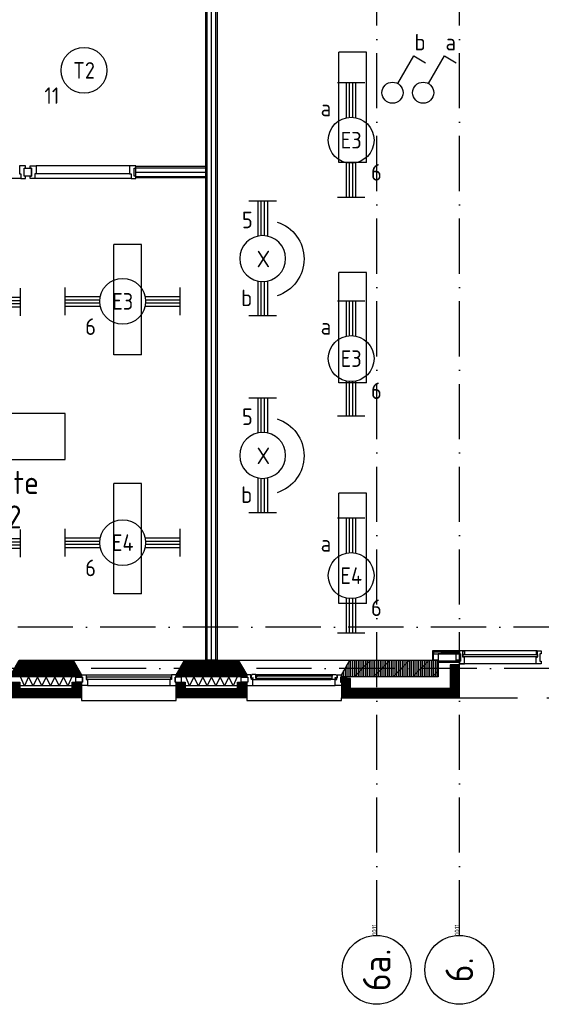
# Model space of a CAD drawing. Header units: millimetres. Extents: x 90707 to 259985, y -1262 to 84291.
# Tile 66 of 85: x 193658 to 199339, y 37953 to 48668. Entities that reach past the tile are written whole.
import ezdxf
from ezdxf.enums import TextEntityAlignment as Align

# ---------------------------------------------------------------- set-up
doc = ezdxf.new("R2010")
doc.units = ezdxf.units.MM
doc.header["$LTSCALE"] = 100
doc.linetypes.add('DASHDOT', pattern=[9, 6, -1.5, 0, -1.5])
doc.linetypes.add('HIDDEN', pattern=[9.525, 6.35, -3.175])
doc.layers.get('0').update_dxf_attribs({"linetype": 'CONTINUOUS'})
for name, color, linetype in [('AL$1----_MAATVOERING', 7, 'CONTINUOUS'), ('AL$7----_STRAMIEN', 1, 'DASHDOT'), ('AL21----_BUITENWAND', 4, 'CONTINUOUS'), ('AL22----_BINNENWAND', 7, 'CONTINUOUS'), ('AL28----_KONSTRUKTIE', 3, 'CONTINUOUS'), ('AL31----_BUITENKOZ', 7, 'CONTINUOUS'), ('AL32----_BINNENKOZ', 7, 'CONTINUOUS'), ('ALL-----_REFLIJNEN', 8, 'CONTINUOUS'), ('ALN-----_BLOCKNAAM', 2, 'CONTINUOUS'), ('ALXA1---_RASTER50', 12, 'CONTINUOUS'), ('ALXA3---_VOLZWART', 14, 'CONTINUOUS'), ('ALXAB---_PREFABBETON', 1, 'CONTINUOUS'), ('ALXOU---_GLAS', 7, 'CONTINUOUS'), ('ARMATUUR', 8, 'CONTINUOUS'), ('EB63101-_ATTRIB', 2, 'CONTINUOUS'), ('EB63102-_ATTRIB', 2, 'CONTINUOUS'), ('EL63101-_LICHT-ARM', 3, 'CONTINUOUS'), ('EL63101-LICHT-ARM', 3, 'CONTINUOUS'), ('EL63102-_LICHT-SCH', 3, 'CONTINUOUS'), ('EL6441--_DATACOM', 3, 'CONTINUOUS'), ('GEBOUWLABEL', 4, 'CONTINUOUS'), ('INHOUD', 7, 'CONTINUOUS'), ('OMSCHRIJVING', 7, 'CONTINUOUS'), ('OPPERVLAK', 7, 'CONTINUOUS'), ('VOLGNUMMER', 7, 'CONTINUOUS')]:
    doc.layers.add(name, color=color, linetype=linetype)
doc.styles.add('1_8', font='ISO', dxfattribs={"height": 1.8})
doc.styles.add('NORATT', font='isocp.shx')
doc.styles.get("Standard").update_dxf_attribs({"font": 'iso.shx'})

# ---------------------------------------------------------------- blocks, each defined once
blk = doc.blocks.new('PENDEL')
at = {"color": 0}
for p, q in [((-6.25, -1.5), (-6.25, 1.5)), ((6.25, -1.5), (6.25, 1.5)), ((-6.25, 0.52), (-2.44, 0.52)), ((-6.25, 0.18), (-2.49, 0.18)), ((2.44, 0.52), (6.25, 0.52)), ((2.49, 0.18), (6.25, 0.18)), ((-6.25, -0.18), (-2.49, -0.18)), ((-6.25, -0.52), (-2.44, -0.52)), ((2.44, -0.52), (6.25, -0.52)), ((2.49, -0.18), (6.25, -0.18))]:
    blk.add_line(p, q, dxfattribs=at)
blk.add_circle((0, 0), 2.5, dxfattribs=at)
at = {"layer": 'EL63101-_LICHT-ARM'}
blk.add_arc((0.04, -0.3), 4.21, 197.6135, 342.3865, dxfattribs=at)
at = {"color": 6, "style": '1_8'}
for tag, flags, p in [('SCHAK', 8, (3.5, 2.75)), ('A_CODE', 8, (0, 0)), ('GROEP', 8, (-3.5, -2.75)), ('KAST', 9, (3.5, -2.75))]:
    blk.add_attdef(tag, text='', height=1.8, dxfattribs=dict(at, flags=flags)).set_placement(p, align=Align.MIDDLE)
at = {"style": '1_8', "flags": 8}
blk.add_attdef('M_CODE', text='', height=3.6, dxfattribs=at).set_placement((0, 0), align=Align.MIDDLE_CENTER)
blk = doc.blocks.new('ES3G00')
blk.add_circle((0, 0), 2.5)
at = {"color": 6, "style": '1_8'}
for tag, flags, p in [('SCHAK', 8, (3.5, 2.75)), ('A_CODE', 8, (0, 0)), ('GROEP', 8, (-3.5, -2.75)), ('KAST', 9, (3.5, -2.75))]:
    blk.add_attdef(tag, text='', height=1.8, dxfattribs=dict(at, flags=flags)).set_placement(p, align=Align.MIDDLE)
blk = doc.blocks.new('EJ3T20')
at = {"color": 0}
for p, q in [((-6.25, -1.5), (-6.25, 1.5)), ((-6.25, -1.5), (-6.25, 1.5)), ((6.25, -1.5), (6.25, 1.5)), ((6.25, -1.5), (6.25, 1.5)), ((-6.25, 0.52), (-2.44, 0.52)), ((-6.25, 0.52), (-2.44, 0.52)), ((-6.25, 0.17), (-2.49, 0.17)), ((-6.25, 0.17), (-2.49, 0.17)), ((2.44, 0.52), (6.25, 0.52)), ((2.44, 0.52), (6.25, 0.52)), ((2.49, 0.17), (6.25, 0.17)), ((2.49, 0.17), (6.25, 0.17)), ((-6.25, -0.17), (-2.49, -0.17)), ((-6.25, -0.17), (-2.49, -0.17)), ((-6.25, -0.52), (-2.44, -0.52)), ((-6.25, -0.52), (-2.44, -0.52)), ((2.44, -0.52), (6.25, -0.52)), ((2.44, -0.52), (6.25, -0.52)), ((2.49, -0.17), (6.25, -0.17)), ((2.49, -0.17), (6.25, -0.17))]:
    blk.add_line(p, q, dxfattribs=at)
blk.add_circle((0, 0), 2.5, dxfattribs=at)
blk.add_circle((0, 0), 2.5, dxfattribs=at)
at = {"style": 'NORATT', "flags": 9}
blk.add_attdef('GELIJK', text='', height=1.8, dxfattribs=at).set_placement((3.5, 5), align=Align.MIDDLE_CENTER)
at = {"color": 6}
for tag, style, flags, p in [('SCHAK', 'NORATT', 8, (3.5, 2.75)), ('SCHAK', '1_8', 8, (3.5, 2.75)), ('A_CODE', 'NORATT', 8, (0, 0)), ('A_CODE', '1_8', 8, (0, 0)), ('GROEP', 'NORATT', 8, (-3.5, -2.75)), ('GROEP', '1_8', 8, (-3.5, -2.75)), ('KAST', 'NORATT', 9, (3.5, -2.75)), ('KAST', '1_8', 9, (3.5, -2.75))]:
    blk.add_attdef(tag, text='', height=1.8, dxfattribs=dict(at, style=style, flags=flags)).set_placement(p, align=Align.MIDDLE)
blk = doc.blocks.new('ES3S1')
blk.add_lwpolyline([(0.58, 1), (2.31, 4), (3.61, 3.25)])
blk.add_lwpolyline([(0.58, 1), (2.31, 4), (3.61, 3.25)])
blk.add_lwpolyline([(0.58, 1), (2.31, 4), (3.61, 3.25)])
blk.add_lwpolyline([(0.58, 1), (2.31, 4), (3.61, 3.25)])
blk.add_circle((0, 0), 1.15)
blk.add_circle((0, 0), 1.15)
blk.add_circle((0, 0), 1.15)
blk.add_circle((0, 0), 1.15)
for tag, style, flags, p in [('SCHAK', 'NORATT', 8, (3, 5.5)), ('SCHAK', '1_8', 8, (3, 5.5)), ('SCHAK', 'NORATT', 8, (3, 5.5)), ('KAST', 'NORATT', 9, (-3, 0.5)), ('KAST', '1_8', 9, (-3, 0.5)), ('KAST', 'NORATT', 9, (-3, 0.5)), ('M_CODE', 'NORATT', 9, (0, 0)), ('M_CODE', '1_8', 9, (0, 0)), ('M_CODE', 'NORATT', 9, (0, 0)), ('DOEL', 'NORATT', 9, (-3, -2)), ('DOEL', '1_8', 9, (-3, -2)), ('DOEL', 'NORATT', 9, (-3, -2)), ('GROEP', 'NORATT', 9, (-3, -4.5)), ('GROEP', '1_8', 9, (-3, -4.5)), ('GROEP', 'NORATT', 9, (-3, -4.5))]:
    blk.add_attdef(tag, text='', height=1.8, dxfattribs=dict(style=style, flags=flags)).set_placement(p, align=Align.MIDDLE_CENTER)
blk = doc.blocks.new('1011')
at = {"layer": 'AL$7----_STRAMIEN', "color": 7, "linetype": 'Continuous'}
blk.add_circle((-750, 0), 750, dxfattribs=at)
at = {"layer": 'AL$7----_STRAMIEN', "color": 3, "linetype": 'Continuous'}
blk.add_attdef('STR-NAAM', text='', height=600, rotation=360, dxfattribs=at).set_placement((-750, 0), align=Align.MIDDLE)
at = {"layer": 'ALN-----_BLOCKNAAM', "linetype": 'Continuous'}
blk.add_text('1011', height=100, dxfattribs=at).set_placement((0, 0))
blk = doc.blocks.new('GEBOUWLABEL')
at = {"layer": 'VOLGNUMMER'}
blk.add_lwpolyline([(-4, -1), (4, -1), (4, 1), (-4, 1)], close=True, dxfattribs=at)
at = {"color": 0, "linetype": 'ByBlock', "flags": 1}
for tag, p in [('OPPERVLAKTESOORT', (0.5, 8)), ('TERREIN', (0.5, 6.5)), ('GEBOUW', (0.5, 5)), ('GEBRUIKSFUNCTIE', (0.5, 3.5)), ('BOUWLAAG', (0.5, 2)), ('HOOGTE', (0, -6.5)), ('RUIMTEFUNCTIE', (0, -8))]:
    blk.add_attdef(tag, text='', height=1, dxfattribs=at).set_placement(p, align=Align.MIDDLE_CENTER)
at = {"layer": 'INHOUD', "color": 0, "linetype": 'ByBlock'}
blk.add_attdef('INHOUD', text='', height=1, dxfattribs=at).set_placement((0, -5), align=Align.MIDDLE_CENTER)
at = {"layer": 'OMSCHRIJVING', "color": 0, "linetype": 'ByBlock'}
blk.add_attdef('OMSCHRIJVING', text='', height=1, dxfattribs=at).set_placement((0, -2), align=Align.MIDDLE_CENTER)
at = {"layer": 'OPPERVLAK', "color": 0, "linetype": 'ByBlock'}
blk.add_attdef('OPPERVLAK', text='', height=1, dxfattribs=at).set_placement((0, -3.5), align=Align.MIDDLE_CENTER)
at = {"layer": 'VOLGNUMMER', "color": 0, "linetype": 'ByBlock'}
blk.add_attdef('VOLGNUMMER', text='', height=1, dxfattribs=at).set_placement((0, 0), align=Align.MIDDLE_CENTER)
blk = doc.blocks.new('A$Cca306792')
at = {"layer": 'ALL-----_REFLIJNEN', "linetype": 'Continuous'}
h = blk.add_hatch(dxfattribs=at)
h.set_pattern_fill('PREFBET', color=8, angle=90, style=0)
h.set_pattern_definition([(135, (103120.95, 42959.68), (-106.066, -106.066), [])])
h.paths.add_polyline_path([(102443, 42780), (102443, 42800), (102536, 42960), (103121, 42960), (103213, 42800), (103213, 42780)])
h = blk.add_hatch(dxfattribs=at)
h.set_pattern_fill('RASTER50', color=8, scale=50, angle=90, style=0)
h.set_pattern_definition([(90, (103120.946, 42959.675), (-10, 6e-16), [])])
h.paths.add_polyline_path([(102443, 42780), (102443, 42800), (102536, 42960), (103121, 42960), (103213, 42800), (103213, 42780)])
h = blk.add_hatch(dxfattribs=at)
h.set_pattern_fill('PREFBET', color=8, angle=90, style=0)
h.set_pattern_definition([(135, (104920.95, 42959.68), (-106.066, -106.066), [])])
h.paths.add_polyline_path([(104243, 42780), (104243, 42800), (104336, 42960), (104921, 42960), (105013, 42800), (105013, 42780)])
h = blk.add_hatch(dxfattribs=at)
h.set_pattern_fill('RASTER50', color=8, scale=50, angle=90, style=0)
h.set_pattern_definition([(90, (104920.946, 42959.675), (-10, 6e-16), [])])
h.paths.add_polyline_path([(104243, 42780), (104243, 42800), (104336, 42960), (104921, 42960), (105013, 42800), (105013, 42780)])
at = {"layer": 'ALXA1---_RASTER50'}
h = blk.add_hatch(dxfattribs=at)
h.set_pattern_fill('RASTER50', color=8, scale=100, angle=90, style=0)
h.set_pattern_definition([(90, (338146.175, 1203.591), (20, 1e-15), [])])
h.paths.add_polyline_path([(106043, 42780), (106043, 42800), (106136, 42960), (107098, 42960), (107098, 42780)])
at = {"layer": 'ALXAB---_PREFABBETON'}
h = blk.add_hatch(dxfattribs=at)
h.set_pattern_fill('PREFBET', color=8, angle=90, style=0)
h.set_pattern_definition([(45, (338146.17, 1203.59), (106.06602, -106.06602), [])])
h.paths.add_polyline_path([(106043, 42780), (106043, 42800), (106136, 42960), (107098, 42960), (107098, 42780)])
at = {"layer": 'AL$1----_MAATVOERING', "color": 8}
blk.add_lwpolyline([(102590, 48228), (102590, 48314), (102668, 48314), (102668, 48228)], close=True, dxfattribs=at)
at = {"layer": 'AL$7----_STRAMIEN', "color": 1}
blk.add_line((107328, 39965), (107328, 54656), dxfattribs=at)
for points in [[(106428, 39965), (106428, 78659)], [(135522, 43320), (3452, 43320)], [(146222, 42870), (2867, 42870)]]:
    blk.add_lwpolyline(points, dxfattribs=at)
at = {"layer": 'AL21----_BUITENWAND', "color": 8}
for p, q in [((107328, 42550), (107328, 42911)), ((106043, 42760), (106043, 42550)), ((106043, 42550), (107328, 42550))]:
    blk.add_line(p, q, dxfattribs=at)
at = {"layer": 'AL21----_BUITENWAND', "color": 8, "linetype": 'HIDDEN'}
blk.add_line((107328, 42550), (139728, 42550), dxfattribs=at)
at = {"layer": 'AL21----_BUITENWAND', "color": 8}
blk.add_lwpolyline([(107228, 42911), (107228, 42650), (106143, 42650), (106143, 42760), (106043, 42760), (106043, 42550), (107328, 42550), (107328, 42911)], close=True, dxfattribs=at)
at = {"layer": 'AL22----_BINNENWAND', "color": 8, "linetype": 'Continuous'}
blk.add_line((107328, 43045), (107125, 43045), dxfattribs=at)
at = {"layer": 'AL22----_BINNENWAND', "color": 8}
for points in [[(104566, 42960), (104566, 55060), (104813, 55060), (104813, 54935), (104691, 54935), (104691, 42960)], [(103804, 48335), (104566, 48335), (104566, 48210), (103804, 48210)]]:
    blk.add_lwpolyline(points, close=True, dxfattribs=at)
at = {"layer": 'AL22----_BINNENWAND', "color": 8, "linetype": 'Continuous'}
for points in [[(104581, 42960), (104581, 55045), (104813, 55045)], [(104676, 42960), (104676, 54950), (104813, 54950)], [(103804, 48320), (104566, 48320)], [(103804, 48225), (104566, 48225)]]:
    blk.add_lwpolyline(points, dxfattribs=at)
at = {"layer": 'AL22----_BINNENWAND', "color": 8}
blk.add_lwpolyline([(107328, 43060), (107034, 43060), (107034, 42960)], dxfattribs=at)
at = {"layer": 'AL28----_KONSTRUKTIE', "color": 8, "linetype": 'Continuous'}
blk.add_lwpolyline([(106043, 42780), (106043, 42800), (106136, 42960), (107098, 42960), (107098, 42780)], close=True, dxfattribs=at)
at = {"layer": 'AL31----_BUITENKOZ', "color": 8}
for p, q in [((108163, 43060), (107328, 43060)), ((103121, 42960), (104336, 42960)), ((104921, 42960), (106136, 42960)), ((108163, 42921), (107328, 42921)), ((103263, 42800), (104193, 42800)), ((105113, 42803), (105944, 42803)), ((103280, 42686), (104176, 42686)), ((105080, 42686), (105976, 42686)), ((105127, 42749), (105929, 42749)), ((106043, 42520), (106043, 42550)), ((103213, 42520), (104243, 42520)), ((105013, 42520), (106043, 42520))]:
    blk.add_line(p, q, dxfattribs=at)
at = {"layer": 'AL31----_BUITENKOZ', "color": 8, "linetype": 'Continuous'}
for p, q in [((108175, 43060), (108163, 43060)), ((108163, 43060), (108163, 43023)), ((108163, 43023), (108180, 43023)), ((108163, 42940), (108163, 42993)), ((108163, 42993), (108180, 42993)), ((108175, 43055), (108175, 43060)), ((108180, 43055), (108175, 43055)), ((108180, 43060), (108219, 43060)), ((108180, 42993), (108180, 43060)), ((108180, 43023), (108180, 43055)), ((108219, 43030), (108205, 43030)), ((108205, 43030), (108205, 42950)), ((108219, 43060), (108219, 43054)), ((108219, 43054), (108219, 43040)), ((108219, 43040), (108219, 43040)), ((108219, 43040), (108219, 43030)), ((108163, 42932), (108163, 42940)), ((108163, 42928), (108163, 42932)), ((108163, 42921), (108163, 42928)), ((108200, 42921), (108163, 42921)), ((108219, 42921), (108200, 42921)), ((108205, 42950), (108219, 42950)), ((108219, 42950), (108219, 42941)), ((108219, 42941), (108219, 42941)), ((108219, 42941), (108219, 42927)), ((108219, 42927), (108219, 42921)), ((104188, 42774), (103268, 42774)), ((105942, 42785), (105115, 42785)), ((105115, 42764), (105942, 42764)), ((103268, 42753), (104188, 42753))]:
    blk.add_line(p, q, dxfattribs=at)
at = {"layer": 'AL31----_BUITENKOZ', "color": 8}
for points in [[(107328, 43048), (107048, 43048), (107048, 43030), (107328, 43030)], [(107098, 43030), (107098, 42960), (107048, 42960), (107048, 43030)], [(107342, 43030), (107098, 43030), (107098, 42950), (107342, 42950)], [(107342, 43030), (107342, 42960), (107292, 42960), (107292, 43030)], [(107328, 42950), (107098, 42950), (107098, 42940), (107328, 42940)], [(105987, 42803), (105989, 42798), (105996, 42798), (105996, 42769), (105974, 42769), (105974, 42764), (105982, 42764), (105982, 42749), (105976, 42749), (105929, 42749), (105927, 42762), (105944, 42762), (105944, 42803)], [(105944, 42800), (105944, 42787), (105927, 42787), (105927, 42800)], [(106033, 42775), (106033, 42719), (106104, 42719), (106104, 42775)]]:
    blk.add_lwpolyline(points, close=True, dxfattribs=at)
at = {"layer": 'AL31----_BUITENKOZ', "color": 8, "linetype": 'Continuous'}
for points in [[(107367, 43060), (107328, 43060), (107328, 43054), (107328, 43040), (107328, 43040), (107328, 43030), (107342, 43030), (107342, 42950), (107328, 42950), (107328, 42941), (107328, 42941), (107328, 42927), (107328, 42921), (107347, 42921), (107384, 42921), (107384, 42928), (107384, 42932), (107384, 42940), (107384, 42993), (107367, 42993)], [(107367, 43023), (107367, 43055), (107372, 43055), (107372, 43060), (107384, 43060), (107384, 43023)], [(108180, 43023), (108180, 43055), (108175, 43055), (108175, 43060), (108163, 43060), (108163, 43023)], [(108180, 43060), (108219, 43060), (108219, 43054), (108219, 43040), (108219, 43040), (108219, 43030), (108205, 43030), (108205, 42950), (108219, 42950), (108219, 42941), (108219, 42941), (108219, 42927), (108219, 42921), (108200, 42921), (108163, 42921), (108163, 42928), (108163, 42932), (108163, 42940), (108163, 42993), (108180, 42993)], [(105115, 42785), (105115, 42764), (105942, 42764), (105942, 42785)]]:
    blk.add_lwpolyline(points, close=True, dxfattribs=at)
at = {"layer": 'AL31----_BUITENKOZ', "color": 8}
for points in [[(108163, 43060), (107384, 43060)], [(104921, 42960), (106136, 42960)], [(108163, 42921), (107384, 42921)], [(105113, 42803), (105944, 42803)], [(105080, 42686), (105976, 42686)], [(105127, 42749), (105929, 42749)], [(105013, 42550), (105013, 42520), (106043, 42520), (106043, 42550)]]:
    blk.add_lwpolyline(points, dxfattribs=at)
at = {"layer": 'AL32----_BINNENKOZ', "color": 8}
for points in [[(102604, 48201), (102604, 48226), (102588, 48226), (102588, 48315), (102604, 48315), (102604, 48340), (102537, 48340), (102537, 48252), (102554, 48252), (102554, 48201), (102604, 48201)], [(102654, 48201), (102654, 48226), (102670, 48226), (102670, 48315), (102654, 48315), (102654, 48340), (102721, 48340), (102721, 48252), (102704, 48252), (102704, 48201), (102654, 48201)], [(103737, 48340), (102721, 48340)], [(103804, 48201), (103804, 48226), (103788, 48226), (103788, 48315), (103804, 48315), (103804, 48340), (103737, 48340), (103737, 48252), (103754, 48252), (103754, 48201), (103804, 48201)], [(103737, 48252), (102721, 48252)], [(102554, 48201), (101504, 48201)], [(103754, 48201), (102704, 48201)]]:
    blk.add_lwpolyline(points, dxfattribs=at)
blk.add_lwpolyline([(106043, 42800), (106043, 42775), (106033, 42775), (106033, 42719), (106043, 42719), (106043, 42686), (105976, 42686), (105976, 42749), (105993, 42749), (105993, 42764), (105999, 42764), (105999, 42800)], close=True, dxfattribs=at)
at = {"layer": 'ALL-----_REFLIJNEN', "color": 8, "linetype": 'Continuous'}
for points in [[(104628, 42960), (104628, 54997), (104813, 54997)], [(103804, 48272), (104566, 48272)], [(103121, 42960), (104336, 42960)], [(107278, 42911), (107278, 42600), (106093, 42600), (106093, 42760)], [(103113, 42780), (102543, 42780)], [(103109, 42780), (103066, 42680), (103018, 42780), (102971, 42680), (102923, 42780), (102876, 42680), (102828, 42780), (102781, 42680), (102733, 42780), (102686, 42680), (102638, 42780), (102591, 42680), (102548, 42780)], [(103263, 42800), (104193, 42800)], [(104913, 42780), (104343, 42780)], [(104909, 42780), (104866, 42680), (104818, 42780), (104771, 42680), (104723, 42780), (104676, 42680), (104628, 42780), (104581, 42680), (104533, 42780), (104486, 42680), (104438, 42780), (104391, 42680), (104348, 42780)], [(102493, 42719), (102493, 42600), (103163, 42600), (103163, 42719)], [(103113, 42680), (102543, 42680)], [(103280, 42686), (104176, 42686)], [(104293, 42719), (104293, 42600), (104963, 42600), (104963, 42719)], [(104913, 42680), (104343, 42680)], [(103213, 42550), (103213, 42520), (104243, 42520), (104243, 42550)]]:
    blk.add_lwpolyline(points, dxfattribs=at)
for points in [[(102443, 42780), (102443, 42800), (102536, 42960), (103121, 42960), (103213, 42800), (103213, 42780)], [(104243, 42780), (104243, 42800), (104336, 42960), (104921, 42960), (105013, 42800), (105013, 42780)], [(103223, 42775), (103223, 42719), (103152, 42719), (103152, 42775)], [(103263, 42800), (103263, 42800), (103263, 42749), (103280, 42749), (103280, 42686), (103280, 42686), (103280, 42686), (103280, 42686), (103280, 42686), (103213, 42686), (103213, 42719), (103223, 42719), (103223, 42775), (103213, 42775), (103213, 42775), (103213, 42800)], [(103268, 42774), (103268, 42753), (104188, 42753), (104188, 42774)], [(104193, 42800), (104193, 42800), (104193, 42749), (104176, 42749), (104176, 42686), (104176, 42686), (104176, 42686), (104176, 42686), (104176, 42686), (104243, 42686), (104243, 42719), (104233, 42719), (104233, 42775), (104243, 42775), (104243, 42775), (104243, 42800)], [(104233, 42775), (104233, 42719), (104304, 42719), (104304, 42775)], [(105023, 42775), (105023, 42719), (104952, 42719), (104952, 42775)], [(105013, 42800), (105013, 42775), (105023, 42775), (105023, 42719), (105013, 42719), (105013, 42686), (105080, 42686), (105080, 42749), (105063, 42749), (105063, 42764), (105057, 42764), (105057, 42800)], [(105070, 42803), (105068, 42798), (105061, 42798), (105061, 42769), (105083, 42769), (105083, 42764), (105075, 42764), (105075, 42749), (105080, 42749), (105127, 42749), (105130, 42762), (105113, 42762), (105113, 42803)], [(105113, 42800), (105113, 42787), (105130, 42787), (105130, 42800)], [(102543, 42719), (102543, 42650), (103113, 42650), (103113, 42719), (103213, 42719), (103213, 42550), (102443, 42550), (102443, 42719)], [(104343, 42719), (104343, 42650), (104913, 42650), (104913, 42719), (105013, 42719), (105013, 42550), (104243, 42550), (104243, 42719)]]:
    blk.add_lwpolyline(points, close=True, dxfattribs=at)
for points in [[(102493, 42719, 100, 100, 0), (102493, 42600, 100, 100, 0), (103163, 42600, 100, 100, 0), (103163, 42719, 100, 100, 0)], [(104293, 42719, 100, 100, 0), (104293, 42600, 100, 100, 0), (104963, 42600, 100, 100, 0), (104963, 42719, 100, 100, 0)]]:
    blk.add_lwpolyline(points, format="xyseb", dxfattribs=at)
at = {"layer": 'ALXA3---_VOLZWART', "color": 8, "const_width": 100}
for points in [[(107278, 42911), (107278, 42600), (106093, 42600), (106093, 42760)], [(107278, 42760), (107278, 42600), (106093, 42600), (106093, 42760)]]:
    blk.add_lwpolyline(points, dxfattribs=at)
at = {"layer": 'ALXOU---_GLAS', "color": 8}
blk.add_line((108178, 43021), (108178, 42995), dxfattribs=at)
blk.add_lwpolyline([(107369, 42995), (107369, 43021), (108178, 43021), (108178, 42995)], close=True, dxfattribs=at)
at = {"layer": 'ARMATUUR', "color": 8}
for points in [[(106316, 49578), (106016, 49578)], [(106016, 48378), (106016, 49578)], [(106316, 48378), (106316, 49578)], [(106316, 48378), (106016, 48378)], [(103566, 46283), (103566, 47483)], [(103866, 47483), (103566, 47483)], [(103866, 46283), (103866, 47483)], [(106316, 47178), (106016, 47178)], [(106016, 45978), (106016, 47178)], [(106316, 45978), (106316, 47178)], [(103866, 46283), (103566, 46283)], [(106316, 45978), (106016, 45978)], [(103866, 44883), (103566, 44883)], [(103566, 43683), (103566, 44883)], [(103866, 43683), (103866, 44883)], [(106316, 44778), (106016, 44778)], [(106016, 43578), (106016, 44778)], [(106316, 43578), (106316, 44778)], [(103866, 43683), (103566, 43683)], [(106316, 43578), (106016, 43578)]]:
    blk.add_lwpolyline(points, dxfattribs=at)
at = {"layer": 'AL$7----_STRAMIEN', "xscale": 0.5, "yscale": 0.5, "zscale": 0.5, "rotation": 90}
for p, values in [((106428, 39965), {'STR-NAAM': '6a.'}), ((107328, 39965), {'STR-NAAM': '6.'})]:
    blk.add_blockref('1011', p, dxfattribs=at).add_auto_attribs(values)
at = {"layer": 'GEBOUWLABEL', "color": 8, "xscale": 250, "yscale": 250, "zscale": 250}
blk.add_blockref('GEBOUWLABEL', (102037, 45394), dxfattribs=at).add_auto_attribs({'VOLGNUMMER': '0.05', 'OMSCHRIJVING': 'stafruimte', 'OPPERVLAK': '27.5 m2', 'INHOUD': ' m3'})
at = {"layer": 'VOLGNUMMER', "color": 252, "linetype": 'ByBlock'}
for tag, p in [('0.28', (16187, 74214)), ('0.16', (78893, 73105)), ('0.17', (62961, 72994)), ('0.29', (35887, 72529)), ('0.18', (53124, 64542)), ('0.701', (85482, 63517)), ('0.30', (29366, 63128)), ('0.32', (36092, 63166)), ('0.12', (90689, 63024)), ('0.29A', (33165, 62745)), ('0.30', (38191, 61494)), ('0.19', (61479, 61433)), ('0.27', (17657, 61363)), ('0.14', (89762, 60088)), ('0.33', (45869, 59450)), ('0.15', (73454, 57402)), ('0.25', (28058, 57013)), ('0.801', (112714, 57073)), ('0.18A', (61029, 56759)), ('0.26A', (36299, 54851)), ('0.20', (60895, 53506)), ('0.800', (90980, 50804)), ('0.25A', (73288, 48435)), ('0.300', (94483, 48257)), ('0.21', (58702, 48178)), ('0.24', (35041, 47783)), ('0.102', (87631, 47613)), ('0.203', (95795, 46197)), ('0.26', (18559, 46119)), ('0.802', (68387, 42721)), ('0.204', (95497, 42149)), ('0.07B', (66790, 38909)), ('0.702', (95327, 36513))]:
    blk.add_attdef(tag, text='', height=250, dxfattribs=at).set_placement(p, align=Align.MIDDLE_CENTER)
at = {"layer": 'VOLGNUMMER', "color": 8, "linetype": 'ByBlock'}
blk.add_attdef('0.600', text='', height=250, dxfattribs=at).set_placement((96800, 48300), align=Align.MIDDLE_CENTER)

msp = doc.modelspace()

# ---------------------------------------------------------------- block references
at = {"layer": 'EL63101-_LICHT-ARM'}
ref = msp.add_blockref('ES3G00', (194359, 48117), dxfattribs=dict(at, xscale=100, yscale=100, zscale=100))
ref.add_attrib('A_CODE', 'T2', dxfattribs={"layer": 'EB63101-_ATTRIB', "color": 1, "height": 180, "style": '1_8', "flags": 8}).set_placement((194359, 48117), align=Align.MIDDLE)
ref.add_attrib('GROEP', '11', dxfattribs={"layer": 'EB63101-_ATTRIB', "color": 1, "height": 180, "style": '1_8', "flags": 8}).set_placement((194009, 47842), align=Align.MIDDLE)
ref = msp.add_blockref('EJ3T20', (197268, 47357, 3500), dxfattribs=dict(at, xscale=100, yscale=100, zscale=100, rotation=90))
ref.add_attrib('A_CODE', 'E3', dxfattribs={"layer": 'EB63101-_ATTRIB', "color": 1, "height": 180, "style": '1_8', "flags": 8}).set_placement((197268, 47357, 3500), align=Align.MIDDLE)
ref.add_attrib('GROEP', '6', dxfattribs={"layer": 'EB63101-_ATTRIB', "color": 1, "height": 180, "style": '1_8', "flags": 8}).set_placement((197543, 47007, 3500), align=Align.MIDDLE)
ref.add_attrib('SCHAK', 'a', dxfattribs={"layer": 'EB63101-_ATTRIB', "color": 1, "height": 180, "style": '1_8', "flags": 8}).set_placement((196993, 47707, 3500), align=Align.MIDDLE)
ref = msp.add_blockref('EJ3T20', (193042, 45596, 3500), dxfattribs=dict(at, xscale=100, yscale=100, zscale=100))
ref.add_attrib('A_CODE', 'E3', dxfattribs={"layer": 'EB63101-_ATTRIB', "color": 1, "height": 180, "style": '1_8', "flags": 8}).set_placement((193042, 45596, 3500), align=Align.MIDDLE)
ref.add_attrib('GROEP', '6', dxfattribs={"layer": 'EB63101-_ATTRIB', "color": 1, "height": 180, "style": '1_8', "flags": 8}).set_placement((192692, 45321, 3500), align=Align.MIDDLE)
ref = msp.add_blockref('EJ3T20', (194780, 45603, 3500), dxfattribs=dict(at, xscale=100, yscale=100, zscale=100))
ref.add_attrib('A_CODE', 'E3', dxfattribs={"layer": 'EB63101-_ATTRIB', "color": 1, "height": 180, "style": '1_8', "flags": 8}).set_placement((194780, 45603, 3500), align=Align.MIDDLE)
ref.add_attrib('GROEP', '6', dxfattribs={"layer": 'EB63101-_ATTRIB', "color": 1, "height": 180, "style": '1_8', "flags": 8}).set_placement((194430, 45328, 3500), align=Align.MIDDLE)
ref = msp.add_blockref('EJ3T20', (197268, 44980, 3500), dxfattribs=dict(at, xscale=100, yscale=100, zscale=100, rotation=90))
ref.add_attrib('A_CODE', 'E3', dxfattribs={"layer": 'EB63101-_ATTRIB', "color": 1, "height": 180, "style": '1_8', "flags": 8}).set_placement((197268, 44980, 3500), align=Align.MIDDLE)
ref.add_attrib('GROEP', '6', dxfattribs={"layer": 'EB63101-_ATTRIB', "color": 1, "height": 180, "style": '1_8', "flags": 8}).set_placement((197543, 44630, 3500), align=Align.MIDDLE)
ref.add_attrib('SCHAK', 'a', dxfattribs={"layer": 'EB63101-_ATTRIB', "color": 1, "height": 180, "style": '1_8', "flags": 8}).set_placement((196993, 45330, 3500), align=Align.MIDDLE)
ref = msp.add_blockref('EJ3T20', (193042, 42970, 3500), dxfattribs=dict(at, xscale=100, yscale=100, zscale=100))
ref.add_attrib('A_CODE', 'E4', dxfattribs={"layer": 'EB63101-_ATTRIB', "color": 1, "height": 180, "style": '1_8', "flags": 8}).set_placement((193042, 42970, 3500), align=Align.MIDDLE)
ref.add_attrib('GROEP', '6', dxfattribs={"layer": 'EB63101-_ATTRIB', "color": 1, "height": 180, "style": '1_8', "flags": 8}).set_placement((192692, 42695, 3500), align=Align.MIDDLE)
ref = msp.add_blockref('EJ3T20', (194780, 42977, 3500), dxfattribs=dict(at, xscale=100, yscale=100, zscale=100))
ref.add_attrib('A_CODE', 'E4', dxfattribs={"layer": 'EB63101-_ATTRIB', "color": 1, "height": 180, "style": '1_8', "flags": 8}).set_placement((194780, 42977, 3500), align=Align.MIDDLE)
ref.add_attrib('GROEP', '6', dxfattribs={"layer": 'EB63101-_ATTRIB', "color": 1, "height": 180, "style": '1_8', "flags": 8}).set_placement((194430, 42702, 3500), align=Align.MIDDLE)
ref = msp.add_blockref('EJ3T20', (197268, 42618, 3500), dxfattribs=dict(at, xscale=100, yscale=100, zscale=100, rotation=90))
ref.add_attrib('A_CODE', 'E4', dxfattribs={"layer": 'EB63101-_ATTRIB', "color": 1, "height": 180, "style": '1_8', "flags": 8}).set_placement((197268, 42618, 3500), align=Align.MIDDLE)
ref.add_attrib('GROEP', '6', dxfattribs={"layer": 'EB63101-_ATTRIB', "color": 1, "height": 180, "style": '1_8', "flags": 8}).set_placement((197543, 42268, 3500), align=Align.MIDDLE)
ref.add_attrib('SCHAK', 'a', dxfattribs={"layer": 'EB63101-_ATTRIB', "color": 1, "height": 180, "style": '1_8', "flags": 8}).set_placement((196993, 42968, 3500), align=Align.MIDDLE)
at = {"layer": 'EL63101-LICHT-ARM'}
ref = msp.add_blockref('PENDEL', (196304, 46069), dxfattribs=dict(at, xscale=-100, yscale=100, zscale=100, rotation=90))
ref.add_attrib('SCHAK', 'b', dxfattribs={"layer": 'EB63101-_ATTRIB', "color": 1, "height": 180, "style": '1_8', "flags": 8}).set_placement((196130, 45641), align=Align.MIDDLE)
ref.add_attrib('GROEP', '5 ', dxfattribs={"layer": 'EB63101-_ATTRIB', "color": 1, "height": 180, "style": '1_8', "flags": 8}).set_placement((196189, 46489), align=Align.MIDDLE)
ref.add_attrib('A_CODE', 'X', dxfattribs={"layer": 'EB63101-_ATTRIB', "color": 1, "height": 180, "style": '1_8', "flags": 8}).set_placement((196312, 46064), align=Align.MIDDLE)
ref = msp.add_blockref('PENDEL', (196304, 43926), dxfattribs=dict(at, xscale=-100, yscale=100, zscale=100, rotation=90))
ref.add_attrib('SCHAK', 'b', dxfattribs={"layer": 'EB63101-_ATTRIB', "color": 1, "height": 180, "style": '1_8', "flags": 8}).set_placement((196130, 43499), align=Align.MIDDLE)
ref.add_attrib('GROEP', '5 ', dxfattribs={"layer": 'EB63101-_ATTRIB', "color": 1, "height": 180, "style": '1_8', "flags": 8}).set_placement((196189, 44347), align=Align.MIDDLE)
ref.add_attrib('A_CODE', 'X', dxfattribs={"layer": 'EB63101-_ATTRIB', "color": 1, "height": 180, "style": '1_8', "flags": 8}).set_placement((196312, 43922), align=Align.MIDDLE)
at = {"layer": 'EL63102-_LICHT-SCH'}
ref = msp.add_blockref('ES3S1', (197718, 47874), dxfattribs=dict(at, xscale=100, yscale=100, zscale=100))
ref.add_attrib('SCHAK', 'b', dxfattribs={"layer": 'EB63102-_ATTRIB', "color": 1, "height": 180, "style": '1_8', "flags": 8}).set_placement((198018, 48424), align=Align.MIDDLE_CENTER)
ref = msp.add_blockref('ES3S1', (198052, 47874), dxfattribs=dict(at, xscale=100, yscale=100, zscale=100))
ref.add_attrib('SCHAK', 'a', dxfattribs={"layer": 'EB63102-_ATTRIB', "color": 1, "height": 180, "style": '1_8', "flags": 8}).set_placement((198352, 48424), align=Align.MIDDLE_CENTER)
at = {"layer": 'EL6441--_DATACOM'}
msp.add_blockref('A$Cca306792', (91118, -1262), dxfattribs=at)

doc.saveas('drawing.dxf')
